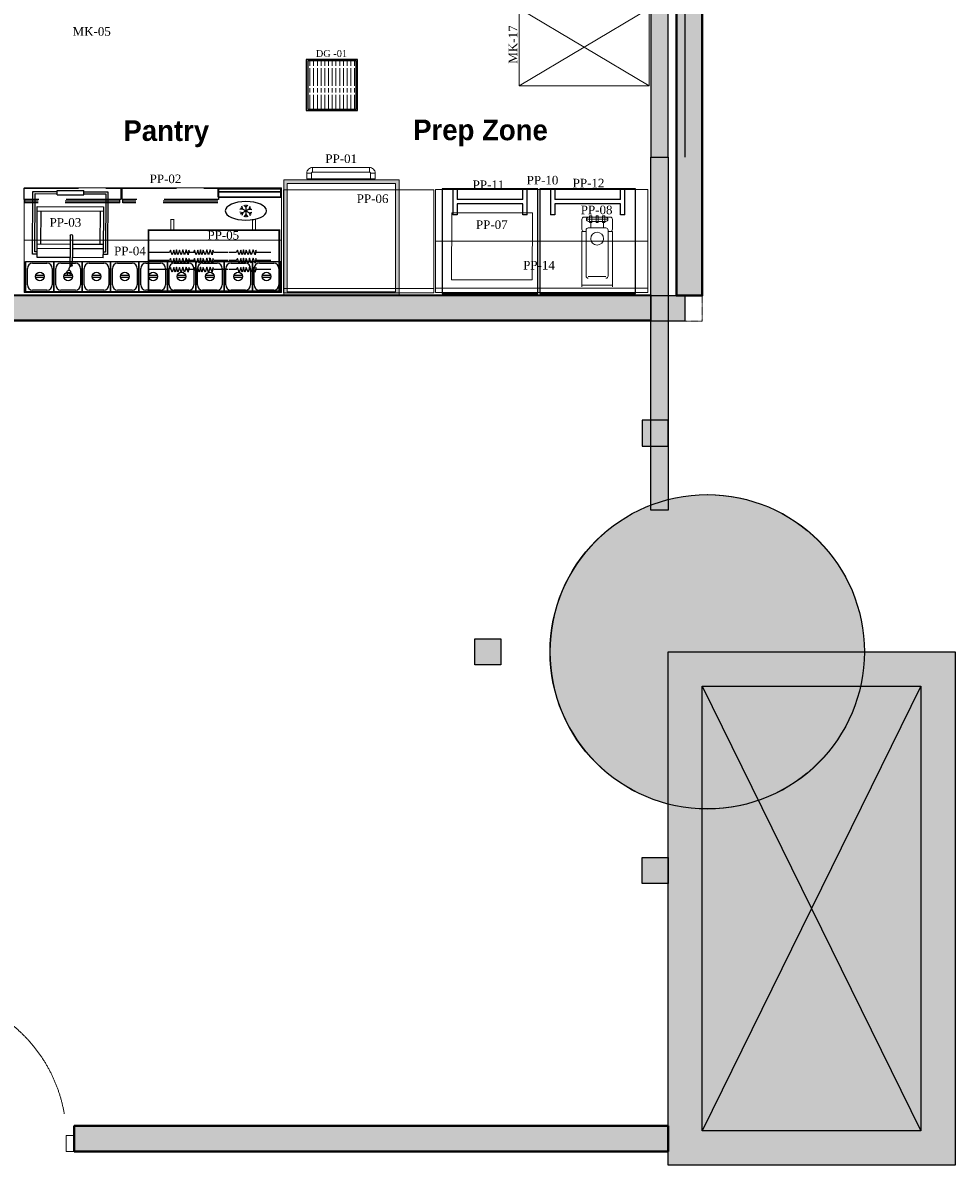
# Model space of a CAD drawing. Header units: millimetres. Extents: x 31882 to 271790, y -35693 to 24917.
# Tile 140 of 256: x 75029 to 80490, y 9098 to 15788. Entities that reach past the tile are written whole.
import ezdxf

# ---------------------------------------------------------------- set-up
doc = ezdxf.new("R2010")
doc.units = ezdxf.units.MM
doc.header["$MEASUREMENT"] = 0
for name, pattern in [('( Dashed )', [0.75, 0.5, -0.25]), ('DASHED', [19.05, 12.7, -6.35]), ('HIDDEN', [0.375, 0.25, -0.125])]:
    doc.linetypes.add(name, pattern=pattern)
for name, color, linetype, lineweight in [('00 Structural', 2, 'Continuous', 25), ('A - TEXT', 7, 'Continuous', 13), ('A Equipments', 7, 'Continuous', 5), ('A-DOOR', 1, 'Continuous', 13), ('CKD - Kit Text', 171, 'Continuous', 13), ('CKD Dimensions', 3, 'Continuous', 0), ('CKD Equipments', 252, 'Continuous', 0), ('CKD-HOOD', 1, '( Dashed )', 15), ('EQUIPMENT', 130, 'Continuous', 13), ('LEVEL-F-OVERALL LAYOUT$0$A-FLOR-HRAL', 251, 'Continuous', 13), ('WALL', 7, 'Continuous', 40)]:
    doc.layers.add(name, color=color, linetype=linetype, lineweight=lineweight)
for name, color, linetype in [('200', 2, 'Continuous'), ('Drain Grating', 4, 'Continuous'), ('EQUI.', 4, 'Continuous'), ('FAINTEQUIP', 253, 'Continuous'), ('IQ_200_3D', 1, 'Continuous'), ('KITCHEN EQ', 5, 'Continuous'), ('kitchen equip1', 8, 'Continuous'), ('KQ_Equipment Table Top', 41, 'Continuous'), ('MAIN KITCHEN', 7, 'Continuous'), ('T-Title', 140, 'Continuous'), ('xKAM-B3-01-Kitchen$0$A-FURN', 8, 'Continuous')]:
    doc.layers.add(name, color=color, linetype=linetype)
doc.styles.add('C100', font='txt', dxfattribs={"height": 0.2})
doc.styles.add('CKD_Dimension Text', font='BOOKOS.TTF', dxfattribs={"height": 50})

# ---------------------------------------------------------------- blocks, each defined once
blk = doc.blocks.new('steel cols')
at = {"layer": '00 Structural', "ltscale": 0.25}
h = blk.add_hatch(color=10, dxfattribs=at)
h.dxf.hatch_style = 1
h.paths.add_polyline_path([(1723381.98, -77443.61), (1723381.98, -77449.61), (1723387.98, -77449.61), (1723387.98, -77443.61)])
blk.add_lwpolyline([(1723381.98, -77443.61), (1723387.98, -77443.61), (1723387.98, -77449.61), (1723381.98, -77449.61)], close=True, dxfattribs=at)
blk = doc.blocks.new('cut elements')
at = {"ltscale": 0.25}
h = blk.add_hatch(color=253, dxfattribs=at)
h.dxf.hatch_style = 1
h.paths.add_polyline_path([(328.23, -785.03, 1), (255.76, -785.03, 1)])
h = blk.add_hatch(color=253, dxfattribs=at)
h.dxf.hatch_style = 1
h.paths.add_polyline_path([(173.63, -776), (173.63, -842.21), (292, -842.21), (292, -776)])
h.paths.add_polyline_path([(284.1, -783.9), (284.1, -834.32), (181.52, -834.32), (181.52, -783.9)], flags=16)
h = blk.add_hatch(color=255, dxfattribs=at)
h.dxf.hatch_style = 1
h.paths.add_polyline_path([(284.1, -834.32), (181.52, -834.32), (181.52, -783.9), (284.1, -783.9)])
at = {"color": 14, "ltscale": 0.25}
for p, q in [((284.1, -834.32), (181.52, -783.9)), ((284.1, -783.9), (181.52, -834.32))]:
    blk.add_line(p, q, dxfattribs=at)
at = {"layer": '00 Structural', "ltscale": 0.25}
for points in [[(292, -842.21), (173.63, -842.21), (173.63, -776), (292, -776)], [(284.1, -834.32), (181.52, -834.32), (181.52, -783.9), (284.1, -783.9)]]:
    blk.add_lwpolyline(points, close=True, dxfattribs=at)
blk.add_circle((292, -785.03), 36.24, dxfattribs=at)
blk = doc.blocks.new('Regular-door')
at = {"layer": 'A-DOOR'}
for p, q in [((-0.04, 0.8993), (0, 0.8993)), ((-0.04, 0), (-0.04, 0.8993)), ((0, 0.8993), (0, -0.1)), ((-0.92, 0), (-0.97, 0)), ((-0.97, 0), (-0.97, -0.1)), ((-0.92, -0.1), (-0.92, 0)), ((0.05, 0), (-0.04, 0)), ((0.05, -0.1), (0.05, 0)), ((-0.97, -0.1), (-0.92, -0.1)), ((0, -0.1), (0.05, -0.1))]:
    blk.add_line(p, q, dxfattribs=at)
at = {"layer": 'A-DOOR', "linetype": 'HIDDEN', "ltscale": 5}
blk.add_arc((-0.0029, -0.0173), 0.9173, 92.31795, 178.92205, dxfattribs=at)
blk = doc.blocks.new('ZNS-MC-BASEREFUNIT')
at = {"layer": 'IQ_200_3D'}
for points in [[(0, 70, 155), (0, 70, 600), (304, 70, 600), (304, 70, 155)], [(0, 70, 600), (0, 30, 600), (304, 30, 600), (304, 70, 600)], [(0, 30, 155), (0, 70, 155), (304, 70, 155), (304, 30, 155)], [(304, 30, 500), (0, 30, 500), (0, 45, 500), (304, 45, 500)], [(0, 45, 500), (0, 45, 585), (304, 45, 585), (304, 45, 500)], [(0, 30, 585), (0, 45, 585), (304, 45, 585), (304, 30, 585)], [(0, 30, 500), (0, 30, 155), (304, 30, 155), (304, 30, 500)], [(304, 30, 600), (0, 30, 600), (0, 30, 585), (304, 30, 585)]]:
    blk.add_3dface(points, dxfattribs=at)
for points, invisible_edges in [([(0, 45, 585), (0, 70, 600), (0, 70, 155), (0, 45, 500)], 5), ([(0, 45, 500), (0, 30, 500), (0, 30, 155), (0, 70, 155)], 8), ([(0, 70, 600), (0, 45, 585), (0, 30, 585), (0, 30, 600)], 1), ([(304, 45, 585), (304, 70, 600), (304, 70, 155), (304, 45, 500)], 5), ([(304, 45, 500), (304, 30, 500), (304, 30, 155), (304, 70, 155)], 8), ([(304, 70, 600), (304, 45, 585), (304, 30, 585), (304, 30, 600)], 1)]:
    blk.add_3dface(points, dxfattribs=dict(at, invisible_edges=invisible_edges))
blk = doc.blocks.new('G$C459A8B34')
at = {"layer": 'CKD Equipments'}
blk.add_line((1500, 305), (0, 305), dxfattribs=at)
blk.add_lwpolyline([(1500, 0), (0, 0), (0, 610), (1500, 610), (1500, 0)], dxfattribs=at)
at = {"layer": 'EQUI.'}
for p, q in [((8.7, 181.3), (8.7, 3.5)), ((8.7, 181.3), (8.7, 3.5)), ((8.7, 3.5), (8.7, 181.3)), ((8.7, 181.3), (173.8, 181.3)), ((18.9, 44.2), (18.9, 140.7)), ((49.4, 171.2), (133.2, 171.2)), ((163.7, 140.7), (163.7, 44.2)), ((173.8, 181.3), (173.8, 3.5)), ((173.8, 181.3), (173.8, 3.5)), ((173.8, 3.5), (173.8, 181.3)), ((173.8, 181.3), (338.9, 181.3)), ((173.8, 181.3), (173.8, 3.5)), ((173.8, 181.3), (173.8, 3.5)), ((173.8, 3.5), (173.8, 181.3)), ((184, 44.2), (184, 140.7)), ((184, 44.2), (184, 140.7)), ((214.5, 171.2), (298.3, 171.2)), ((328.8, 140.7), (328.8, 44.2)), ((338.9, 181.3), (338.9, 3.5)), ((338.9, 181.3), (338.9, 3.5)), ((338.9, 3.5), (338.9, 181.3)), ((338.9, 181.3), (504, 181.3)), ((349.1, 44.2), (349.1, 140.7)), ((379.6, 171.2), (463.4, 171.2)), ((493.9, 140.7), (493.9, 44.2)), ((504, 181.3), (504, 3.5)), ((504, 181.3), (504, 3.5)), ((504, 3.5), (504, 181.3)), ((504, 181.3), (669.1, 181.3)), ((514.2, 44.2), (514.2, 140.7)), ((544.7, 171.2), (628.5, 171.2)), ((659, 140.7), (659, 44.2)), ((669.1, 181.3), (669.1, 3.5)), ((669.1, 181.3), (669.1, 3.5)), ((669.1, 3.5), (669.1, 181.3)), ((669.1, 181.3), (834.2, 181.3)), ((679.3, 44.2), (679.3, 140.7)), ((709.8, 171.2), (793.6, 171.2)), ((824.1, 140.7), (824.1, 44.2)), ((834.2, 181.3), (834.2, 3.5)), ((834.2, 181.3), (834.2, 3.5)), ((834.2, 3.5), (834.2, 181.3)), ((834.2, 181.3), (999.3, 181.3)), ((844.4, 44.2), (844.4, 140.7)), ((874.9, 171.2), (958.7, 171.2)), ((989.2, 140.7), (989.2, 44.2)), ((999.3, 181.3), (999.3, 3.5)), ((999.3, 181.3), (999.3, 3.5)), ((999.3, 3.5), (999.3, 181.3)), ((999.3, 181.3), (1164.4, 181.3)), ((1009.5, 44.2), (1009.5, 140.7)), ((1040, 171.2), (1123.8, 171.2)), ((1154.3, 140.7), (1154.3, 44.2)), ((1154.3, 140.7), (1154.3, 44.2)), ((1164.4, 181.3), (1164.4, 3.5)), ((1164.4, 181.3), (1164.4, 3.5)), ((1164.4, 181.3), (1164.4, 3.5)), ((1164.4, 3.5), (1164.4, 181.3)), ((1164.4, 181.3), (1329.5, 181.3)), ((1174.6, 44.2), (1174.6, 140.7)), ((1205.1, 171.2), (1288.9, 171.2)), ((1319.4, 140.7), (1319.4, 44.2)), ((1329.5, 181.3), (1329.5, 3.5)), ((1329.5, 181.3), (1329.5, 3.5)), ((1329.5, 3.5), (1329.5, 181.3)), ((1329.5, 181.3), (1494.6, 181.3)), ((1339.7, 44.2), (1339.7, 140.7)), ((1370.2, 171.2), (1454, 171.2)), ((1484.5, 140.7), (1484.5, 44.2)), ((1494.6, 181.3), (1494.6, 3.5)), ((115.4, 98.7), (66.4, 98.7)), ((66.4, 88.7), (115.4, 88.7)), ((280.5, 98.7), (231.5, 98.7)), ((231.5, 88.7), (280.5, 88.7)), ((445.6, 98.7), (396.6, 98.7)), ((396.6, 88.7), (445.6, 88.7)), ((610.7, 98.7), (561.7, 98.7)), ((561.7, 88.7), (610.7, 88.7)), ((775.8, 98.7), (726.8, 98.7)), ((726.8, 88.7), (775.8, 88.7)), ((940.9, 98.7), (891.9, 98.7)), ((891.9, 88.7), (940.9, 88.7)), ((1106, 98.7), (1057, 98.7)), ((1057, 88.7), (1106, 88.7)), ((1271.1, 98.7), (1222.1, 98.7)), ((1222.1, 88.7), (1271.1, 88.7)), ((1436.2, 98.7), (1387.2, 98.7)), ((1387.2, 88.7), (1436.2, 88.7)), ((173.8, 3.5), (8.7, 3.5)), ((133.2, 13.7), (49.4, 13.7)), ((338.9, 3.5), (173.8, 3.5)), ((298.3, 13.7), (214.5, 13.7)), ((504, 3.5), (338.9, 3.5)), ((463.4, 13.7), (379.6, 13.7)), ((669.1, 3.5), (504, 3.5)), ((628.5, 13.7), (544.7, 13.7)), ((834.2, 3.5), (669.1, 3.5)), ((793.6, 13.7), (709.8, 13.7)), ((999.3, 3.5), (834.2, 3.5)), ((958.7, 13.7), (874.9, 13.7)), ((1164.4, 3.5), (999.3, 3.5)), ((1123.8, 13.7), (1040, 13.7)), ((1329.5, 3.5), (1164.4, 3.5)), ((1288.9, 13.7), (1205.1, 13.7)), ((1494.6, 3.5), (1329.5, 3.5)), ((1454, 13.7), (1370.2, 13.7))]:
    blk.add_line(p, q, dxfattribs=at)
for centre in [(90.9, 93.7), (256, 93.7), (421.1, 93.7), (586.2, 93.7), (751.3, 93.7), (916.4, 93.7), (1081.5, 93.7), (1246.6, 93.7), (1411.7, 93.7)]:
    blk.add_circle(centre, 25, dxfattribs=at)
for centre, start, end in [((49.4, 140.7), 90, 180), ((133.2, 140.7), 0, 90), ((214.5, 140.7), 90, 180), ((298.3, 140.7), 0, 90), ((379.6, 140.7), 90, 180), ((463.4, 140.7), 0, 90), ((544.7, 140.7), 90, 180), ((628.5, 140.7), 0, 90), ((709.8, 140.7), 90, 180), ((793.6, 140.7), 0, 90), ((874.9, 140.7), 90, 180), ((958.7, 140.7), 0, 90), ((1040, 140.7), 90, 180), ((1123.8, 140.7), 0, 90), ((1205.1, 140.7), 90, 180), ((1288.9, 140.7), 0, 90), ((1370.2, 140.7), 90, 180), ((1454, 140.7), 0, 90), ((49.4, 44.2), 180, 270), ((133.2, 44.2), 270, 0), ((214.5, 44.2), 180, 270), ((298.3, 44.2), 270, 0), ((379.6, 44.2), 180, 270), ((463.4, 44.2), 270, 0), ((544.7, 44.2), 180, 270), ((628.5, 44.2), 270, 0), ((709.8, 44.2), 180, 270), ((793.6, 44.2), 270, 0), ((874.9, 44.2), 180, 270), ((958.7, 44.2), 270, 0), ((1040, 44.2), 180, 270), ((1123.8, 44.2), 270, 0), ((1205.1, 44.2), 180, 270), ((1288.9, 44.2), 270, 0), ((1370.2, 44.2), 180, 270), ((1454, 44.2), 270, 0)]:
    blk.add_arc(centre, 30.5, start, end, dxfattribs=at)
at = {"layer": 'kitchen equip1', "linetype": 'DASHED', "ltscale": 25}
for p, q in [((5, 521.6, 838), (5, 541.4, 838)), ((557.5, 521.6, 838), (557.5, 541.4, 838)), ((575.1, 521.6, 838), (575.1, 541.4, 838)), ((557.5, 531.5, 838), (5, 531.5, 838)), ((557.5, 521.6, 838), (5, 521.6, 838)), ((1127.6, 531.5, 838), (575.1, 531.5, 838)), ((1127.6, 521.6, 838), (575.1, 521.6, 838))]:
    blk.add_line(p, q, dxfattribs=at)
at = {"layer": 'kitchen equip1', "ltscale": 700}
for p, q in [((1273.8, 486.2, 178), (1256.7, 482.8, 178)), ((1273.8, 465.2, 178), (1256.7, 468.6, 178)), ((1260.8, 493.7, 178), (1323.2, 457.7, 178)), ((1260.8, 457.7, 178), (1323.2, 493.7, 178)), ((1273.8, 486.2, 178), (1268.2, 502.7, 178)), ((1292, 496.7, 178), (1280.6, 509.8, 178)), ((1292, 511.7, 178), (1292, 439.7, 178)), ((1292, 496.7, 178), (1303.5, 509.8, 178)), ((1310.2, 486.2, 178), (1315.8, 502.7, 178)), ((1310.2, 486.2, 178), (1327.3, 482.8, 178)), ((1310.2, 465.2, 178), (1327.3, 468.6, 178)), ((1273.8, 465.2, 178), (1268.2, 448.7, 178)), ((1292, 454.7, 178), (1280.6, 441.6, 178)), ((1292, 454.7, 178), (1303.5, 441.6, 178)), ((1310.2, 465.2, 178), (1315.8, 448.7, 178))]:
    blk.add_line(p, q, dxfattribs=at)
at = {"layer": 'kitchen equip1', "linetype": 'DASHED', "ltscale": 25, "elevation": 838}
for points in [[(562.4, 541.4), (0.1, 541.4), (0.1, 607.4), (562.4, 607.4)], [(1132.5, 541.4), (570.2, 541.4), (570.2, 607.4), (1132.5, 607.4)]]:
    blk.add_lwpolyline(points, close=True, dxfattribs=at)
at = {"layer": 'kitchen equip1', "ltscale": 700, "extrusion": (0, 0, -1)}
blk.add_ellipse((1292, 475.7, 178), major_axis=(-120, 0), ratio=0.45, dxfattribs=at)
at = {"layer": 'kitchen equip1', "ltscale": 700, "xscale": -1.2, "yscale": 1.2, "zscale": 1.2, "rotation": 180}
blk.add_blockref('ZNS-MC-BASEREFUNIT', (1129.9, 639.9, -9981.3), dxfattribs=at)
blk = doc.blocks.new('Roller Grill-Panini')
at = {"layer": 'KQ_Equipment Table Top', "color": 254}
for p, q in [((-25.4, 378.6), (-25.4, 18.8)), ((113.4, 378.6), (-25.4, 378.6)), ((113.4, 378.6), (-25.4, 378.6)), ((-12.7, 365.9), (-12.7, 31.5)), ((113.4, 365.9), (-12.7, 365.9)), ((404.6, 378.6), (265.8, 378.6)), ((391.9, 365.9), (265.8, 365.9)), ((391.9, 31.5), (391.9, 365.9)), ((404.6, 18.8), (404.6, 378.6)), ((19.2, 266.9), (19.2, 76.2)), ((359.5, 266.9), (359.5, 76.2)), ((0, 76.2), (176.8, 76.2)), ((176.8, 126.6), (176.8, 0)), ((189.5, 126.6), (189.5, 0)), ((189.5, 76.2), (379.2, 76.2)), ((-25.4, 18.8), (0, 18.8)), ((-12.7, 31.5), (0, 31.5)), ((0, 50.8), (176.8, 50.8)), ((189.5, 50.8), (379.2, 50.8)), ((379.2, 31.5), (391.9, 31.5)), ((379.2, 18.8), (404.6, 18.8)), ((176.8, -43.9), (176.8, 0)), ((189.5, -43.9), (189.5, 0)), ((185.2, -92), (209, -89.5)), ((189.3, -91.5), (190.4, -101.7)), ((205.7, -89.8), (206.7, -99.9))]:
    blk.add_line(p, q, dxfattribs=at)
at = {"layer": 'KQ_Equipment Table Top'}
for p, q in [((113.4, 378.6), (113.4, 385)), ((265.8, 385), (113.4, 385)), ((113.4, 359.6), (113.4, 378.6)), ((265.8, 359.6), (113.4, 359.6)), ((265.8, 378.6), (265.8, 385)), ((265.8, 359.6), (265.8, 378.6)), ((0, 292.3), (0, 18.8)), ((379.2, 292.3), (0, 292.3)), ((379.2, 266.9), (0, 266.9)), ((379.2, 18.8), (379.2, 292.3)), ((0, 0), (0, 18.8)), ((0, 0), (176.8, 0)), ((379.2, 0), (379.2, 18.8)), ((189.5, 0), (379.2, 0))]:
    blk.add_line(p, q, dxfattribs=at)
at = {"layer": 'KQ_Equipment Table Top', "color": 254}
for centre, radius, start, end in [((183.1, 126.6), 6.35, 0, 180), ((183.1, -43.9), 6.35, 180, 0), ((150.4, -72.1), 44.7, 0.55829, 53.14798), ((215.7, -88.8), 30.6, 171.45241, 185.94581), ((206.3, -87.4), 21.1, 153.97911, 171.45241), ((200.1, -84.4), 14.3, 129.51957, 153.97911), ((195.9, -79.3), 7.68, 95.94581, 129.51957), ((195.9, -79.3), 7.68, 62.37204, 95.94581), ((192.9, -85.1), 14.3, 37.9125, 62.37204), ((187.5, -89.3), 21.1, 20.4392, 37.9125), ((178.6, -92.7), 30.6, 5.94581, 20.4392)]:
    blk.add_arc(centre, radius, start, end, dxfattribs=at)
blk = doc.blocks.new('G$C8435E5DC')
at = {"layer": 'CKD Equipments', "color": 6, "const_width": 11.1}
blk.add_lwpolyline([(5.6, 65.9), (767.6, 65.9), (767.6, 421.5), (5.6, 421.5)], close=True, dxfattribs=at)
at = {"layer": 'CKD Equipments', "color": 6}
for points in [[(141.8, 64.3), (147.7, 64.3), (141.8, 1), (147.7, 7)], [(141.8, 1), (147.7, 7), (164.8, 1), (158.8, 7)], [(164.8, 1), (158.8, 7), (164.8, 64.3), (158.8, 64.3)], [(617.2, 0), (623.1, 6), (617.2, 63.3), (623.1, 63.3)], [(640.2, 0), (634.2, 6), (617.2, 0), (623.1, 6)], [(640.2, 63.3), (634.2, 63.3), (640.2, 0), (634.2, 6)]]:
    blk.add_trace(points, dxfattribs=at)
at = {"layer": 'FAINTEQUIP'}
blk.add_arc((389.5, 227.5), 25.4, 0, 90, dxfattribs=at)
at = {"layer": 'MAIN KITCHEN', "color": 3, "linetype": 'Continuous'}
for points in [[(55.6, 295.5), (137.7, 295.5), (143, 282.5), (145.9, 310), (158.1, 281.1), (168.6, 310), (178.5, 281.1), (187, 310), (198.3, 282.5), (206.8, 310), (214.8, 281.1), (222.4, 310), (230.4, 282.5), (239.4, 310), (249.4, 282.5), (256, 295.5), (299, 295.5)], [(305.6, 295.5), (387.7, 295.5), (393, 282.5), (395.9, 310), (408.1, 281.1), (418.6, 310), (428.5, 281.1), (437, 310), (448.3, 282.5), (456.8, 310), (464.8, 281.1), (472.4, 310), (480.4, 282.5), (489.4, 310), (499.4, 282.5), (506, 295.5), (549, 295.5)], [(498.8, 295.5), (527.2, 295.5), (532.5, 282.5), (535.4, 310), (547.5, 281.1), (558.1, 310), (568, 281.1), (576.5, 310), (587.8, 282.5), (596.3, 310), (604.3, 281.1), (611.9, 310), (619.9, 282.5), (628.9, 310), (638.8, 282.5), (645.5, 295.5), (767.6, 295.5)], [(55.6, 243), (137.7, 243), (143, 229.9), (145.9, 257.4), (158.1, 228.5), (168.6, 257.4), (178.5, 228.5), (187, 257.4), (198.3, 229.9), (206.8, 257.4), (214.8, 228.5), (222.4, 257.4), (230.4, 229.9), (239.4, 257.4), (249.4, 229.9), (256, 243), (299, 243)], [(55.6, 195.7), (137.7, 195.7), (143, 182.6), (145.9, 210.1), (158.1, 181.2), (168.6, 210.1), (178.5, 181.2), (187, 210.1), (198.3, 182.6), (206.8, 210.1), (214.8, 181.2), (222.4, 210.1), (230.4, 182.6), (239.4, 210.1), (249.4, 182.6), (256, 195.7), (299, 195.7)], [(305.6, 243), (387.7, 243), (393, 229.9), (395.9, 257.4), (408.1, 228.5), (418.6, 257.4), (428.5, 228.5), (437, 257.4), (448.3, 229.9), (456.8, 257.4), (464.8, 228.5), (472.4, 257.4), (480.4, 229.9), (489.4, 257.4), (499.4, 229.9), (506, 243), (549, 243)], [(305.6, 195.7), (387.7, 195.7), (393, 182.6), (395.9, 210.1), (408.1, 181.2), (418.6, 210.1), (428.5, 181.2), (437, 210.1), (448.3, 182.6), (456.8, 210.1), (464.8, 181.2), (472.4, 210.1), (480.4, 182.6), (489.4, 210.1), (499.4, 182.6), (506, 195.7), (549, 195.7)], [(498.8, 243), (527.2, 243), (532.5, 229.9), (535.4, 257.4), (547.5, 228.5), (558.1, 257.4), (568, 228.5), (576.5, 257.4), (587.8, 229.9), (596.3, 257.4), (604.3, 228.5), (611.9, 257.4), (619.9, 229.9), (628.9, 257.4), (638.8, 229.9), (645.5, 243), (767.6, 243)], [(498.8, 195.7), (527.2, 195.7), (532.5, 182.6), (535.4, 210.1), (547.5, 181.2), (558.1, 210.1), (568, 181.2), (576.5, 210.1), (587.8, 182.6), (596.3, 210.1), (604.3, 181.2), (611.9, 210.1), (619.9, 182.6), (628.9, 210.1), (638.8, 182.6), (645.5, 195.7), (767.6, 195.7)]]:
    blk.add_lwpolyline(points, dxfattribs=at)
blk = doc.blocks.new('G$C1CE0169D')
at = {"layer": '200', "color": 6}
for p, q in [((609.6, 558.8), (0, 558.8)), ((0, 558.8), (0, 0)), ((609.6, 0), (609.6, 558.8)), ((609.6, 495.3), (457.2, 495.3)), ((457.2, 469.9), (457.2, 495.3)), ((520.7, 469.9), (457.2, 469.9)), ((520.7, 88.9), (520.7, 469.9)), ((546.1, 88.9), (546.1, 469.9)), ((609.6, 469.9), (546.1, 469.9)), ((457.2, 88.9), (520.7, 88.9)), ((457.2, 63.5), (457.2, 88.9)), ((546.1, 88.9), (609.6, 88.9)), ((0, 0), (609.6, 0)), ((457.2, 63.5), (609.6, 63.5))]:
    blk.add_line(p, q, dxfattribs=at)
blk = doc.blocks.new('r4ttwt')
at = {"layer": '00 Structural', "rotation": 90}
blk.add_blockref('cut elements', (1718777.03, -79160.95), dxfattribs=at)

msp = doc.modelspace()

# ---------------------------------------------------------------- hatches: boundary and pattern name
at = {"ltscale": 0.25}
h = msp.add_hatch(color=206, dxfattribs=at)
h.dxf.hatch_style = 1
h.paths.add_polyline_path([(78707, 15081.7), (78707, 15002.3), (78808.6, 15002.3), (78808.6, 21082.7), (78707, 21082.7), (78707, 15155.3)])
h = msp.add_hatch(color=206, dxfattribs=at)
h.dxf.hatch_style = 1
h.paths.add_polyline_path([(78906.2, 15081.8), (78906.2, 15002), (79008.4, 15002), (79008.1, 21116.3), (78906, 21116.3), (78906.2, 15155.8)])
at = {"ltscale": 0.25, "true_color": 0xadddf7}
h = msp.add_hatch(color=141, dxfattribs=at)
h.dxf.hatch_style = 1
h.paths.add_polyline_path([(79008.6, 21039.2), (78857.8, 21039.2), (78857.8, 14191.3), (79008.6, 14191.3)])
at = {"ltscale": 0.25}
h = msp.add_hatch(color=206, dxfattribs=at)
h.dxf.hatch_style = 1
h.paths.add_polyline_path([(78707, 15002.3), (78808.6, 15002.3), (78808.6, 12935.3), (78707, 12935.3)])
h = msp.add_hatch(color=206, dxfattribs=at)
h.dxf.hatch_style = 1
h.paths.add_polyline_path([(71412.9, 14196.4), (71412.9, 14046.4), (78707, 14046.4), (78707, 14196.4)])
h = msp.add_hatch(color=206, dxfattribs=at)
h.dxf.hatch_style = 1
h.paths.add_polyline_path([(71571.4, 14191.3), (71571.4, 14040.4), (78906.2, 14040.7), (78906.2, 14191.5)])
h = msp.add_hatch(color=206, dxfattribs=at)
h.dxf.hatch_style = 1
h.paths.add_polyline_path([(78808.6, 9178.6), (78808.6, 9328.6), (75330.1, 9328.6), (75330.1, 9178.6)])
at = {"layer": 'CKD Dimensions', "ltscale": 2}
h = msp.add_hatch(color=42, dxfattribs=at)
h.dxf.hatch_style = 1
h.paths.add_polyline_path([(77232.5, 14868.3), (76557.5, 14868.3), (76557.5, 14193.3), (77232.5, 14193.3)])
h.paths.add_polyline_path([(77212.5, 14848.3), (76577.5, 14848.3), (76577.5, 14213.3), (77212.5, 14213.3)], flags=16)
at = {"layer": 'CKD Equipments'}
h = msp.add_hatch(color=2, dxfattribs=at)
h.dxf.hatch_style = 1
h.paths.add_polyline_path([(76688.5, 15574.7), (76688.5, 15274.7), (76988.5, 15274.7), (76988.5, 15574.7)])
h.paths.add_polyline_path([(76981.3, 15565.2), (76698.2, 15565.2), (76698.2, 15282.2), (76981.3, 15282.2)], flags=16)
at = {"layer": 'Drain Grating', "linetype": 'Continuous', "lineweight": 5}
h = msp.add_hatch(dxfattribs=at)
h.set_pattern_fill('ACAD_ISO08W100', color=256, scale=4.354286, angle=90, style=0)
h.set_pattern_definition([(90, (4669.15, -734022.772), (-21.7714286, 8e-15), [104.5028571, -13.0628571, 26.1257143, -13.0628571])])
h.paths.add_polyline_path([(76981.3, 15565.2), (76981.3, 15282.2), (76698.2, 15282.2), (76698.2, 15565.2)])

# ---------------------------------------------------------------- linework, layer by layer
at = {"color": 4, "linetype": 'Continuous', "lineweight": 20, "elevation": -228780}
for points in [[(77092.7, 14874.8), (76692.7, 14874.8), (76692.7, 14908.1, -0.414214), (76726, 14941.5), (77059.3, 14941.5, -0.414214), (77092.7, 14908.1)], [(77066, 14874.8), (76719.3, 14874.8), (76719.3, 14908.1, -0.414214), (76726, 14914.8), (77059.3, 14914.8, -0.414214), (77066, 14908.1)]]:
    msp.add_lwpolyline(points, format="xyb", close=True, dxfattribs=at)
at = {"color": 4, "linetype": 'Continuous', "lineweight": 20}
for points, elevation in [([(76726, 14914.8), (76726, 14941.5)], -228780), ([(77059.3, 14914.8), (77059.3, 14941.5)], -228780), ([(77232.5, 14868.3), (76557.5, 14868.3), (76557.5, 14193.3), (77232.5, 14193.3), (77232.5, 14868.3)], -160215), ([(76719.3, 14908.1), (76692.7, 14908.1)], -228780), ([(77066, 14908.1), (77092.7, 14908.1)], -228780)]:
    msp.add_lwpolyline(points, dxfattribs=dict(at, elevation=elevation))
at = {"color": 4, "linetype": 'Continuous', "lineweight": 20, "elevation": -160215}
msp.add_lwpolyline([(77212.5, 14848.3), (76577.5, 14848.3), (76577.5, 14213.3), (77212.5, 14213.3)], close=True, dxfattribs=at)
at = {"layer": '00 Structural', "ltscale": 0.25}
for points in [[(78808.6, 15002.3), (78808.6, 21082.7), (78707, 21082.7), (78707, 21081)], [(79008.4, 15002), (79008.1, 21116.3), (78906, 21116.3), (78906, 21114.7)], [(78906, 20961.4), (78906.2, 15002)], [(78707, 20928.6), (78707, 15002.3)], [(75330.1, 9178.6), (78808.6, 9178.6), (78808.6, 9331)]]:
    msp.add_lwpolyline(points, dxfattribs=at)
for points in [[(78707, 15002.3), (78808.6, 15002.3), (78808.6, 12935.3), (78707, 12935.3)], [(71412.9, 14196.4), (78707, 14196.4), (78707, 14046.4), (71412.9, 14046.4)], [(71571.4, 14191.3), (78906.2, 14191.5), (78906.2, 14040.7), (71571.4, 14040.4)]]:
    msp.add_lwpolyline(points, close=True, dxfattribs=at)
at = {"layer": 'A Equipments'}
msp.add_circle((78393.2, 14524.4), 37.7, dxfattribs=at)
at = {"layer": 'CKD Equipments'}
msp.add_lwpolyline([(77936.5, 15871.7), (78697, 15871.7), (78697, 15419.5), (77936.5, 15419.5), (77936.5, 15871.7), (78697, 15419.5), (77936.5, 15419.5), (78697, 15871.7)], dxfattribs=at)
at = {"layer": 'CKD Equipments', "ltscale": 0.25}
for points in [[(76555.7, 14206.8), (77436.2, 14206.8), (77436.2, 14810.1), (76555.7, 14810.1), (76555.7, 14206.8), (76555.7, 14231.9), (77436.2, 14231.9)], [(77446.2, 14209.1), (78690.1, 14209.1), (78690.1, 14812.4), (77446.2, 14812.4), (77446.2, 14209.1), (77446.2, 14234.2), (78690.1, 14234.2)], [(77446.2, 14510.7), (78690.1, 14510.7)]]:
    msp.add_lwpolyline(points, dxfattribs=at)
at = {"layer": 'CKD-HOOD', "ltscale": 0.25}
msp.add_line((79008.6, 14191.3), (71372.9, 14191.3), dxfattribs=at)
msp.add_lwpolyline([(71372.9, 14191.3), (79008.8, 14191.3), (79008.8, 14040.4), (71372.9, 14040.4)], close=True, dxfattribs=at)
at = {"layer": 'EQUIPMENT', "lineweight": 5, "ltscale": 25}
for p, q in [((78349, 14657.9), (78361.1, 14657.9)), ((78349, 14618.6), (78349, 14657.9)), ((78361.1, 14618.6), (78361.1, 14657.9)), ((78399.2, 14657.9), (78387.1, 14657.9)), ((78387.1, 14618.6), (78387.1, 14657.9)), ((78399.2, 14618.6), (78399.2, 14657.9)), ((78437.3, 14657.9), (78425.2, 14657.9)), ((78425.2, 14618.6), (78425.2, 14657.9)), ((78437.3, 14618.6), (78437.3, 14657.9)), ((78303.7, 14579.8), (78303.7, 14638.3)), ((78470.1, 14650.8), (78316.2, 14650.8)), ((78328.3, 14638.8), (78458, 14638.8)), ((78444.9, 14587.3), (78341.4, 14587.3)), ((78355.4, 14625.7), (78342.9, 14625.7)), ((78361.1, 14618.6), (78349, 14618.6)), ((78355.4, 14625.7), (78430.9, 14625.7)), ((78355.4, 14587.3), (78355.4, 14618.6)), ((78387.1, 14618.6), (78399.2, 14618.6)), ((78425.2, 14618.6), (78437.3, 14618.6)), ((78430.9, 14625.7), (78443.4, 14625.7)), ((78430.9, 14587.3), (78430.9, 14618.6)), ((78482.6, 14579.8), (78482.6, 14638.3)), ((78303.7, 14242.6), (78303.7, 14567.2)), ((78328.8, 14567.2), (78303.7, 14567.2)), ((78328.8, 14305.4), (78328.8, 14574.7)), ((78457.5, 14574.7), (78457.5, 14305.4)), ((78457.5, 14567.2), (78482.6, 14567.2)), ((78482.6, 14567.2), (78482.6, 14242.6)), ((78482.6, 14252.1), (78303.7, 14252.1)), ((78444.9, 14302.4), (78341.4, 14302.4))]:
    msp.add_line(p, q, dxfattribs=at)
msp.add_lwpolyline([(78014, 14675.2), (78013.2, 14283.1), (77540.5, 14284.1), (77541.4, 14676.2)], close=True, dxfattribs=at)
for centre, start, end in [((78316.2, 14638.3), 90, 180), ((78341.4, 14574.7), 90, 180), ((78342.9, 14638.3), 90, 180), ((78342.9, 14638.3), 180, 270), ((78443.4, 14638.3), 0, 90), ((78443.4, 14638.3), 270, 0), ((78444.9, 14574.7), 0, 90), ((78470.1, 14638.3), 0, 90), ((78316.2, 14579.8), 180, 270), ((78470.1, 14579.8), 270, 0), ((78341.4, 14305.4), 180, 270), ((78444.9, 14305.4), 270, 0)]:
    msp.add_arc(centre, 12.6, start, end, dxfattribs=at)
at = {"layer": 'LEVEL-F-OVERALL LAYOUT$0$A-FLOR-HRAL'}
msp.add_circle((79039.1, 12104.9), 920.6, dxfattribs=at)
at = {"layer": 'WALL', "color": 2}
for points in [[(79008.6, 21039.2), (78857.8, 21039.2), (78857.8, 14191.3), (79008.6, 14191.3)], [(75330.1, 9178.6), (75330.1, 9328.6), (78808.6, 9328.6), (78808.6, 9178.6)]]:
    msp.add_lwpolyline(points, close=True, dxfattribs=at)
at = {"layer": 'xKAM-B3-01-Kitchen$0$A-FURN'}
msp.add_lwpolyline([(76688.5, 15574.7), (76688.5, 15274.7), (76988.5, 15274.7), (76988.5, 15574.7), (76688.5, 15574.7)], dxfattribs=at)
at = {"layer": 'xKAM-B3-01-Kitchen$0$A-FURN', "elevation": 7637.2}
msp.add_lwpolyline([(76981.3, 15565.2), (76698.2, 15565.2), (76698.2, 15282.2), (76981.3, 15282.2)], close=True, dxfattribs=at)

# ---------------------------------------------------------------- block references
at = {"xscale": 25.4, "yscale": 25.4, "zscale": 25.4}
msp.add_blockref('r4ttwt', (-43597838.4, 2015376.2), dxfattribs=at)
at = {"layer": '00 Structural', "xscale": 25.4, "yscale": 25.4, "zscale": 25.4}
for name, p, rotation in [('cut elements', (59098.1, 4688.2), 90), ('cut elements', (59098.1, 4688.2), 90), ('steel cols', (-1889390.8, -43761873.5), 90.00000000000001), ('steel cols', (43852710.8, -1956320.3), 180)]:
    msp.add_blockref(name, p, dxfattribs=dict(at, rotation=rotation))
at = {"layer": '00 Structural', "xscale": -25.4, "yscale": 25.4, "zscale": 25.4}
msp.add_blockref('steel cols', (43852710.8, 1980530), dxfattribs=at)
at = {"layer": 'A-DOOR', "linetype": 'Continuous', "ltscale": 0.1, "xscale": -931.3725490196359, "yscale": 931.3725490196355, "zscale": 931.3725490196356, "rotation": 8.893908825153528e-05}
msp.add_blockref('Regular-door', (74426.6, 9271.7), dxfattribs=at)
at = {"layer": 'CKD Dimensions', "ltscale": 0.25, "xscale": 1.005552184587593, "yscale": 1.005552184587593, "zscale": 1.005552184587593, "rotation": 180}
msp.add_blockref('G$C8435E5DC', (76536.8, 14640.4), dxfattribs=at)
at = {"layer": 'CKD Equipments', "ltscale": 0.25, "xscale": 1.005552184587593, "yscale": 1.005552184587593, "zscale": 1.005552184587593}
msp.add_blockref('G$C459A8B34', (75036.6, 14209, -9454.5), dxfattribs=at)
at = {"layer": 'CKD Equipments', "ltscale": 0.25, "xscale": 1.005552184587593, "yscale": 1.005552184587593, "zscale": 1.005552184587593, "rotation": 90}
for p in [(78046.5, 14204.2), (78618.7, 14204.2)]:
    msp.add_blockref('G$C1CE0169D', p, dxfattribs=at)
at = {"layer": 'KITCHEN EQ', "color": 5, "xscale": -1.021641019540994, "yscale": 1.021641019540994, "zscale": 1.021641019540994, "rotation": 359.7188022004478}
msp.add_blockref('Roller Grill-Panini', (75499.6, 14412.4, -8611.9), dxfattribs=at)

# ---------------------------------------------------------------- texts
at = {"layer": 'A - TEXT', "char_height": 50.28, "width": 969.482, "attachment_point": 2, "style": 'CKD_Dimension Text'}
for s, insert in [('MK-05', (75432.6, 15763.3)), ('PP-01', (76893.9, 15018.1)), ('PP-02', (75864.6, 14900)), ('PP-11', (77756.6, 14865.4)), ('PP-10', (78073, 14892.5)), ('PP-12', (78342.8, 14875.3)), ('PP-06', (77077.7, 14783.8)), ('PP-08', (78390.1, 14718)), ('PP-03', (75278.4, 14645.1)), ('PP-07', (77776, 14631.5)), ('PP-05', (76203.3, 14570)), ('PP-04', (75656.3, 14477.6)), ('PP-14', (78052.6, 14394.2))]:
    msp.add_mtext(s, dxfattribs=dict(at, insert=insert))
at = {"layer": 'A - TEXT', "insert": (77874.9, 15661.3), "char_height": 50.28, "width": 969.482, "attachment_point": 2, "rotation": 90, "style": 'CKD_Dimension Text'}
msp.add_mtext('MK-17', dxfattribs=at)
at = {"layer": 'CKD - Kit Text', "color": 7, "insert": (76836.9, 15628.9), "char_height": 40, "width": 348.213, "attachment_point": 2, "style": 'CKD_Dimension Text'}
msp.add_mtext('DG -01', dxfattribs=at)
at = {"layer": 'T-Title', "color": 30, "ltscale": 0.25, "char_height": 120.666, "attachment_point": 1, "rotation": 359.90438, "style": 'C100'}
for s, insert, width in [('{\\fCentury Gothic|b1|i0|c0|p34;Pantry}', (75618.2, 15217.9), 512.113), ('{\\fCentury Gothic|b1|i0|c0|p34;Prep Zone}', (77315.4, 15222.4), 813.901)]:
    msp.add_mtext(s, dxfattribs=dict(at, insert=insert, width=width))

doc.saveas('drawing.dxf')
